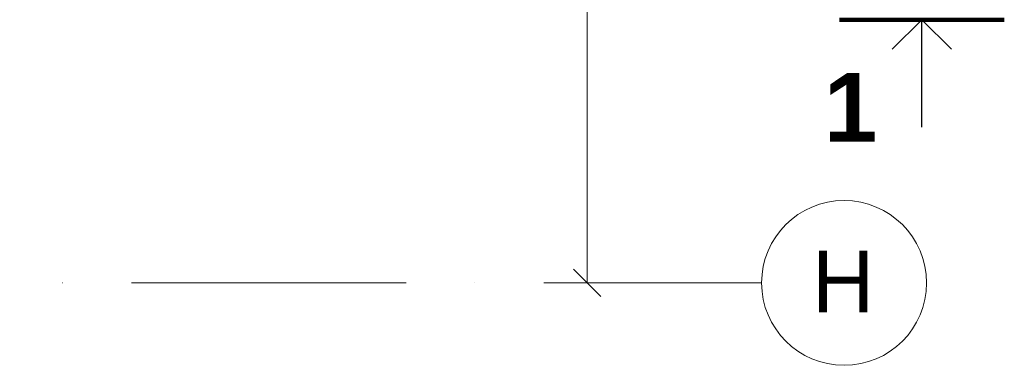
# Model space of a CAD drawing. Header units: millimetres. Extents: x 198345 to 441227, y -23587 to 80066.
# Tile 78 of 79: x 402204 to 409369, y 61980 to 64497. Entities that reach past the tile are written whole.
import ezdxf

# ---------------------------------------------------------------- set-up
doc = ezdxf.new("R2010")
doc.units = ezdxf.units.MM
doc.linetypes.add('Čerchovaná 20mm', pattern=[3000, 2000, -500, 0, -500])
for name, color, linetype, lineweight in [('CA_KOTY', 3, 'Continuous', 9), ('CA_KOTY-100', 3, 'Continuous', 9), ('CA_OSY', 5, 'Continuous', 9), ('CA_REZYZNACKY', 1, 'Continuous', 9), ('CA_TEXT35', 62, 'Continuous', 9)]:
    doc.layers.add(name, color=color, linetype=linetype, lineweight=lineweight)
doc.styles.add('Arial_2', font='arial.ttf', dxfattribs={"height": 450})
doc.styles.add('Arial_4', font='arial.ttf', dxfattribs={"width": 0.8, "height": 200})
doc.styles.add('Arial_B', font='arialbd.ttf', dxfattribs={"height": 500})
doc.dimstyles.new('HP_Přímá_-_2_mm_Ariel_1-100', dxfattribs={"dimscale": 304.8, "dimtxt": 204.05188, "dimasz": 0.656168, "dimexe": 0.328084, "dimexo": 0.0625, "dimgap": 0.164042, "dimtad": 1, "dimdec": 0, "dimzin": 0, "dimdsep": 46, "dimtxsty": 'Arial_4', "dimblk1": 'OBLIQUE', "dimblk2": 'OBLIQUE', "dimsah": 1, "dimcen": 0.09, "dimazin": 0, "dimtfac": 1, "dimtdec": 4, "dimtix": 1, "dimtmove": 0, "dimatfit": 3, "dimfxl": 0.984252, "dimfxlon": 1, "dimtvp": 1, "dimtolj": 1, "dimtzin": 0, "dimarcsym": 2})

# ---------------------------------------------------------------- blocks, each defined once
blk = doc.blocks.new('Osnova - Bublina osnovy 12mm-4850-PŮDORYS _6_160 _ vestavek V9')
at = {"layer": 'CA_TEXT35'}
blk.add_circle((0, 0), 6, dxfattribs=at)
blk = doc.blocks.new('DIMBLOCK79-PŮDORYS _6_160 _ vestavek V9')
at = {"layer": 'CA_KOTY-100'}
for p, q in [((406333.8, 70185), (406233.8, 70285)), ((406333.8, 70185), (406033.8, 70185)), ((406333.8, 62579.9), (406333.8, 70185)), ((406333.8, 70185), (406433.8, 70085)), ((406333.8, 70185), (406433.8, 70185)), ((406333.8, 62579.9), (406233.8, 62679.9)), ((406333.8, 62579.9), (406033.8, 62579.9)), ((406333.8, 62579.9), (406433.8, 62479.9)), ((406333.8, 62579.9), (406433.8, 62579.9))]:
    blk.add_line(p, q, dxfattribs=at)
at = {"layer": 'CA_KOTY-100', "color": 0, "insert": (406024.2, 66137.6), "char_height": 200, "width": 587.669, "attachment_point": 1, "rotation": 90, "line_spacing_factor": 0.941778, "style": 'Arial_4'}
blk.add_mtext('7605', dxfattribs=at)
blk = doc.blocks.new('_Oblique')
at = {"color": 0, "linetype": 'ByBlock', "lineweight": -2}
blk.add_line((-0.5, -0.5), (0.5, 0.5), dxfattribs=at)
blk = doc.blocks.new('Řez - HP_rez-422275-PŮDORYS _6_160 _ vestavek V9')
at = {"layer": 'CA_REZYZNACKY', "lineweight": 100}
blk.add_line((-12, 0), (0, 0), dxfattribs=at)
at = {"layer": 'CA_REZYZNACKY', "lineweight": 25}
for p, q in [((-6, 0), (-8.155, -2.155)), ((-6, 0), (-3.845, -2.155)), ((-6, -7.821), (-6, 0))]:
    blk.add_line(p, q, dxfattribs=at)

msp = doc.modelspace()

# ---------------------------------------------------------------- linework, layer by layer
at = {"layer": 'CA_OSY', "linetype": 'Čerchovaná 20mm'}
msp.add_line((310014.1, 62579.9), (407602.9, 62579.9), dxfattribs=at)

# ---------------------------------------------------------------- block references
at = {"layer": 'CA_REZYZNACKY', "lineweight": 100, "extrusion": (0, 0, -1), "xscale": 99.99999999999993, "yscale": 99.99999999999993, "zscale": 99.99999999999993}
msp.add_blockref('Řez - HP_rez-422275-PŮDORYS _6_160 _ vestavek V9', (-408168.9, 64496.8), dxfattribs=at)
at = {"layer": 'CA_TEXT35', "xscale": 99.99999999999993, "yscale": 99.99999999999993, "zscale": 99.99999999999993, "rotation": 269.9999999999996}
msp.add_blockref('Osnova - Bublina osnovy 12mm-4850-PŮDORYS _6_160 _ vestavek V9', (408202.9, 62579.9), dxfattribs=at)

# ---------------------------------------------------------------- texts
at = {"layer": 'CA_REZYZNACKY', "insert": (408055.8, 64107.8), "char_height": 500, "width": 481.012, "attachment_point": 1, "style": 'Arial_B'}
msp.add_mtext('\\fArial|b1|i0|c238|p34|;1', dxfattribs=at)

# ---------------------------------------------------------------- dimensions: what is measured, and where the dimension line sits
at = {"layer": 'CA_KOTY'}
dim = msp.add_linear_dim(base=(406333.8, 70185), p1=(406033.8, 62579.9), p2=(406033.8, 70185), angle=90, dimstyle='HP_Přímá_-_2_mm_Ariel_1-100', override={"dimpost": '<>', "dimfxl": 7605.0973}, dxfattribs=at)
dim.commit()
dim.dimension.update_dxf_attribs({"geometry": 'DIMBLOCK79-PŮDORYS _6_160 _ vestavek V9', "text_midpoint": (406181.7, 66382.4)})

# ---------------------------------------------------------------- next in the draw order: texts
at = {"layer": 'CA_TEXT35', "insert": (407968.8, 62815.1), "char_height": 450, "width": 553.164, "attachment_point": 1, "style": 'Arial_2', "bg_fill": 3, "box_fill_scale": 1.25, "bg_fill_color": 256, "bg_fill_true_color": 13158600, "bg_fill_transparency": 0}
msp.add_mtext('\\fArial|b0|i0|c238|p34|;H', dxfattribs=at)

doc.saveas('drawing.dxf')
